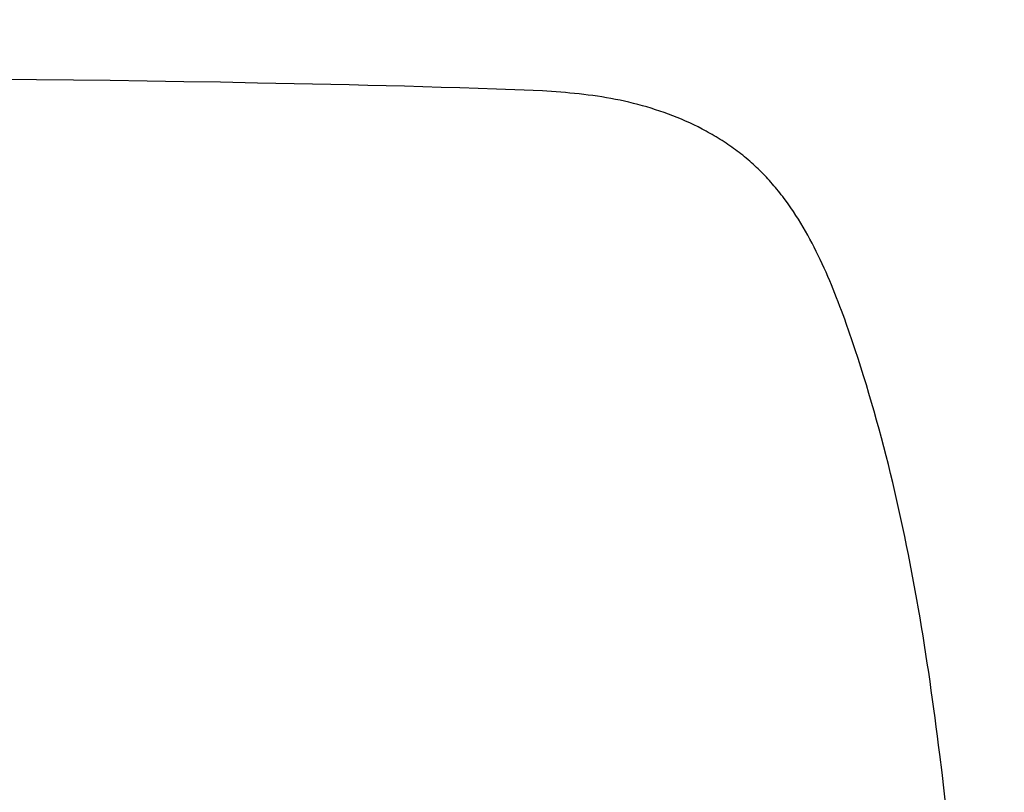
# Model space of a CAD drawing. Header units: millimetres. Extents: x -6792 to 22441, y -13430 to 4653.
# Tile 85 of 256: x -3713 to -3696, y -8086 to -8073. Entities that reach past the tile are written whole.
import ezdxf
from ezdxf import colors
from ezdxf.entities.mleader import LeaderData, LeaderLine
from ezdxf.math import Vec2, Vec3

# ---------------------------------------------------------------- set-up
doc = ezdxf.new("R2010")
doc.units = ezdxf.units.MM
doc.layers.add('_A_OPIS', color=253, linetype='Continuous', lineweight=9)
doc.layers.add('Wyposazenie Wew - Urzadzenia Sanitarne', color=6, linetype='Continuous')
doc.styles.get("Standard").update_dxf_attribs({"font": 'arial.ttf'})

# ---------------------------------------------------------------- blocks, each defined once
blk = doc.blocks.new('_Dot')
at = {"color": 0, "linetype": 'ByBlock', "lineweight": -2}
blk.add_line((-0.5, 0), (-1, 0), dxfattribs=at)
at = {"color": 0, "linetype": 'ByBlock', "const_width": 0.5}
blk.add_lwpolyline([(-0.25, 0, 1), (0.25, 0, 1)], format="xyb", close=True, dxfattribs=at)
blk = doc.blocks.new('Umywalka KOŁO_bez barier')
at = {"linetype": 'Continuous'}
blk.add_lwpolyline([(-13.456, -13.135), (-13.767, -13.171), (-14.079, -13.208), (-14.39, -13.246), (-14.545, -13.265), (-14.701, -13.285), (-14.856, -13.305), (-15.011, -13.326), (-15.167, -13.347), (-15.322, -13.368), (-15.477, -13.39), (-15.632, -13.412), (-15.787, -13.435), (-15.942, -13.458), (-16.097, -13.482), (-16.252, -13.506), (-16.407, -13.531), (-16.561, -13.556), (-16.716, -13.582), (-16.87, -13.608), (-17.025, -13.635), (-17.179, -13.663), (-17.333, -13.691), (-17.487, -13.72), (-17.641, -13.749), (-17.795, -13.779), (-17.948, -13.81), (-18.102, -13.842), (-18.255, -13.874), (-18.408, -13.907), (-18.562, -13.941), (-18.714, -13.975), (-18.867, -14.01), (-19.02, -14.046), (-19.172, -14.083), (-19.324, -14.121), (-19.476, -14.159), (-19.628, -14.198), (-19.779, -14.238), (-19.93, -14.279), (-20.081, -14.321), (-20.232, -14.364), (-20.383, -14.407), (-20.533, -14.452), (-20.683, -14.497), (-20.833, -14.543), (-20.982, -14.59), (-21.131, -14.638), (-21.28, -14.687), (-21.429, -14.737), (-21.577, -14.788), (-21.725, -14.84), (-21.799, -14.866), (-21.872, -14.893), (-21.946, -14.92), (-22.019, -14.947), (-22.093, -14.975), (-22.166, -15.003), (-22.238, -15.032), (-22.311, -15.061), (-22.384, -15.091), (-22.456, -15.121), (-22.528, -15.152), (-22.6, -15.183), (-22.671, -15.215), (-22.743, -15.248), (-22.814, -15.281), (-22.884, -15.315), (-22.955, -15.35), (-23.025, -15.385), (-23.094, -15.421), (-23.163, -15.458), (-23.232, -15.496), (-23.3, -15.534), (-23.368, -15.573), (-23.435, -15.614), (-23.502, -15.655), (-23.568, -15.697), (-23.634, -15.74), (-23.699, -15.784), (-23.763, -15.829), (-23.826, -15.875), (-23.858, -15.898), (-23.889, -15.922), (-23.92, -15.946), (-23.951, -15.97), (-23.982, -15.995), (-24.012, -16.019), (-24.042, -16.044), (-24.072, -16.07), (-24.102, -16.095), (-24.131, -16.121), (-24.161, -16.147), (-24.19, -16.173), (-24.218, -16.2), (-24.247, -16.227), (-24.275, -16.254), (-24.303, -16.282), (-24.331, -16.31), (-24.358, -16.338), (-24.385, -16.366), (-24.412, -16.394), (-24.438, -16.423), (-24.465, -16.452), (-24.49, -16.482), (-24.516, -16.512), (-24.541, -16.542), (-24.566, -16.572), (-24.591, -16.602), (-24.615, -16.633), (-24.639, -16.664), (-24.663, -16.695), (-24.686, -16.727), (-24.709, -16.758), (-24.732, -16.79), (-24.754, -16.822), (-24.776, -16.855), (-24.798, -16.887), (-24.82, -16.92), (-24.841, -16.953), (-24.862, -16.986), (-24.882, -17.02), (-24.903, -17.053), (-24.923, -17.087), (-24.943, -17.121), (-24.962, -17.155), (-24.981, -17.189), (-25, -17.223), (-25.019, -17.258), (-25.037, -17.292), (-25.073, -17.362), (-25.107, -17.433), (-25.141, -17.503), (-25.173, -17.575), (-25.204, -17.647), (-25.234, -17.719), (-25.263, -17.792), (-25.291, -17.865), (-25.318, -17.939), (-25.344, -18.013), (-25.368, -18.087), (-25.392, -18.162), (-25.414, -18.237), (-25.436, -18.312), (-25.456, -18.388), (-25.475, -18.464), (-25.494, -18.54), (-25.511, -18.617), (-25.528, -18.693), (-25.543, -18.77), (-25.558, -18.847), (-25.571, -18.924), (-25.584, -19.002), (-25.596, -19.079), (-25.607, -19.157), (-25.617, -19.234), (-25.627, -19.312), (-25.636, -19.39), (-25.644, -19.468), (-25.651, -19.546), (-25.658, -19.624), (-25.665, -19.702), (-25.671, -19.78), (-25.676, -19.858), (-25.681, -19.937), (-25.686, -20.015), (-25.694, -20.171), (-25.701, -20.328), (-25.708, -20.484), (-25.713, -20.641), (-25.719, -20.798), (-25.729, -21.111), (-25.739, -21.424), (-25.748, -21.737), (-25.757, -22.051), (-25.766, -22.364), (-25.774, -22.677), (-25.782, -22.99), (-25.789, -23.304), (-25.797, -23.617), (-25.81, -24.244), (-25.822, -24.87), (-25.834, -25.497), (-25.844, -26.124), (-25.853, -26.75), (-25.862, -27.377), (-25.87, -28.004), (-25.878, -28.631), (-25.884, -29.257)], dxfattribs=at)

msp = doc.modelspace()

# ---------------------------------------------------------------- block references
at = {"layer": 'Wyposazenie Wew - Urzadzenia Sanitarne', "rotation": 270}
msp.add_blockref('Umywalka KOŁO_bez barier', (-3684.234, -8099.7), dxfattribs=at)

# ---------------------------------------------------------------- leaders
at = {"layer": '_A_OPIS', "linetype": 'ByBlock'}
ml = msp.add_multileader_mtext('Standard', dxfattribs=at)
ml.set_content('COKOLIKI PRZYŚCIENNE O WYS. OK. 7-8 CM\\PZ PŁYTEK FORMATU 60X120CM CIĘTYCH\\PWZDŁUŻ NA 7-8 NP. OPTIMUM GRAND\\PCOLOURS GRAPHITE MAT FUGA 2 MM\\PO KOLORZE ZBLIŻONYM DO\\PPŁYTKI (GRAFIT)', color=256)
ml.set_leader_properties(color=256, linetype='ByLayer', lineweight=-1)
ml.set_arrow_properties(name='DOT')
ml.build(insert=Vec2(0, 0))
ml.multileader.update_dxf_attribs({"text_left_attachment_type": 6, "text_right_attachment_type": 5, "dogleg_length": 3, "arrow_head_size": 6})
ctx = ml.context
ctx.base_point, ctx.char_height, ctx.arrow_head_size, ctx.plane_origin, ctx.plane_x_axis, ctx.plane_y_axis = Vec3(-3480.999, -8148.037), 5, 6, Vec3(-4028.368, -7988.964), Vec3(0.00063, 1), Vec3(-1, 0.00063)
ctx.left_attachment, ctx.right_attachment = 6, 5
notes = []
notes.append((ctx, [(0, (1, 1, 0), (-3535.282, -7989.272), (-0.00063, -1), 5.014, [(0, [(-3444.609, -7989.332)], 0, [])])]))
ctx.mtext.insert, ctx.mtext.text_direction, ctx.mtext.rotation, ctx.mtext.line_spacing_factor, ctx.mtext.flow_direction = Vec3(-3474.433, -7996.324), Vec3(-0.00063, -1), 4.711759, 1.2, 5
for ctx, leaders in notes:
    for number, flags, end, landing, length, lines in leaders:
        leader = LeaderData()
        leader.index, (leader.has_last_leader_line, leader.has_dogleg_vector, leader.attachment_direction) = number, flags
        leader.last_leader_point, leader.dogleg_vector, leader.dogleg_length = Vec3(end), Vec3(landing), length
        for number, points, colour, breaks in lines:
            line = LeaderLine()
            line.index, line.vertices, line.color, line.breaks = number, Vec3.list(points), colors.encode_raw_color(colour), breaks
            leader.lines.append(line)
        ctx.leaders.append(leader)

doc.saveas('drawing.dxf')
